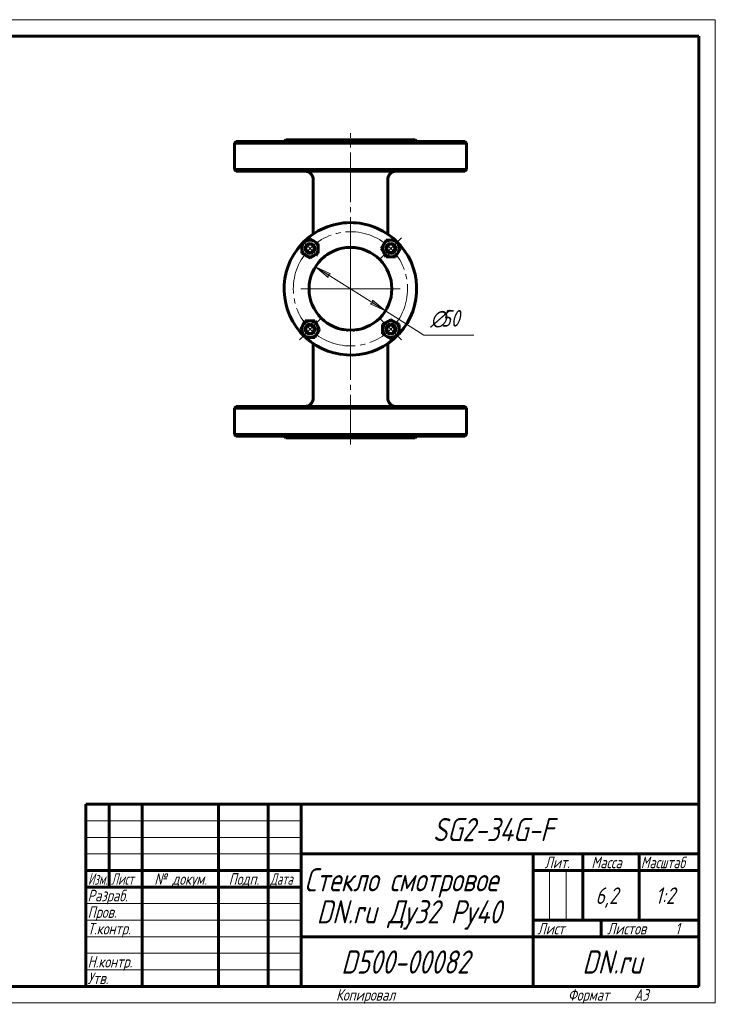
# Model space of a CAD drawing. Header units: millimetres. Extents: x 0 to 420, y 0 to 297.
# Tile 3 of 3: x 210 to 420, y 0 to 297. Entities that reach past the tile are written whole.
import ezdxf

# ---------------------------------------------------------------- set-up
doc = ezdxf.new("R2010")
doc.units = ezdxf.units.MM
for name, pattern in [('K5LT_AXLED', [19.5, 15, -1.5, 1.5, -1.5]), ('K5LT_BASIC', [0]), ('K5LT_THIN', [0])]:
    doc.linetypes.add(name, pattern=pattern)
doc.layers.add('Системный слой', color=7, linetype='Continuous')
doc.layers.add('Системный слой (1)', color=251, linetype='Continuous', true_color=0x6c6c6c)
doc.styles.add('KDIMTEXTSTYLE', font='GOST_AU.SHX', dxfattribs={"width": 0.96, "oblique": 15, "height": 5})
doc.styles.add('KTEXTSTYLE', font='GOST_AU.SHX', dxfattribs={"width": 0.96, "height": 5})
doc.dimstyles.new('KDIMSTYLE (0.50)', dxfattribs={"dimtxt": 5, "dimasz": 1, "dimexe": 2, "dimexo": 0, "dimgap": 1, "dimtad": 1, "dimlfac": 2, "dimtxsty": 'KDIMTEXTSTYLE', "dimsah": 1, "dimcen": 0, "dimdle": 1, "dimadec": 0, "dimazin": 0, "dimtfac": 0.667, "dimtmove": 0, "dimatfit": 3, "dimfxl": 1, "dimtvp": 1, "dimtolj": 1, "dimtzin": 0, "dimarcsym": 0})

# ---------------------------------------------------------------- blocks, each defined once
blk = doc.blocks.new('U48')
at = {"layer": 'Системный слой (1)', "linetype": 'K5LT_BASIC', "lineweight": 60}
for p, q in [((307.46, 203.43), (307.16, 203.5)), ((307.77, 203.38), (307.46, 203.43)), ((308.08, 203.33), (307.77, 203.38))]:
    blk.add_line(p, q, dxfattribs=at)
blk = doc.blocks.new('U49')
at = {"layer": 'Системный слой (1)', "linetype": 'K5LT_BASIC', "lineweight": 60}
for p, q in [((301.79, 225.26), (301.91, 225.36)), ((301.91, 225.36), (302.05, 225.48)), ((302.05, 225.48), (302.22, 225.61))]:
    blk.add_line(p, q, dxfattribs=at)
blk = doc.blocks.new('U50')
at = {"layer": 'Системный слой (1)', "linetype": 'K5LT_BASIC', "lineweight": 60}
for p, q in [((307.51, 227.98), (308.02, 228.07)), ((308.02, 228.07), (308.54, 228.14)), ((308.54, 228.14), (309.06, 228.18)), ((309.43, 228.2), (310.49, 228.19)), ((310.49, 228.19), (311.53, 228.09)), ((311.53, 228.09), (312.53, 227.91))]:
    blk.add_line(p, q, dxfattribs=at)
blk = doc.blocks.new('U51')
at = {"layer": 'Системный слой (1)', "linetype": 'K5LT_BASIC', "lineweight": 60}
for start, end in [(90, 136.6424), (47.297, 90), (137.297, 226.6424), (317.297, 46.6424), (227.297, 316.6424)]:
    blk.add_arc((309.85, 215.7), 20, start, end, dxfattribs=at)
blk = doc.blocks.new('U52')
at = {"layer": 'Системный слой (1)', "linetype": 'K5LT_BASIC', "lineweight": 60}
for p, q in [((303.75, 204.79), (303.47, 204.96)), ((304.06, 204.63), (303.75, 204.79)), ((304.38, 204.46), (304.06, 204.63))]:
    blk.add_line(p, q, dxfattribs=at)
blk = doc.blocks.new('U53')
at = {"layer": 'Системный слой (1)', "linetype": 'K5LT_BASIC', "lineweight": 60}
for p, q in [((307.46, 203.43), (307.16, 203.5)), ((307.77, 203.38), (307.46, 203.43)), ((308.08, 203.33), (307.77, 203.38))]:
    blk.add_line(p, q, dxfattribs=at)
blk = doc.blocks.new('U54')
at = {"layer": 'Системный слой (1)', "linetype": 'K5LT_BASIC', "lineweight": 60}
for p, q in [((301.79, 225.26), (301.91, 225.36)), ((301.91, 225.36), (302.05, 225.48)), ((302.05, 225.48), (302.22, 225.61))]:
    blk.add_line(p, q, dxfattribs=at)
blk = doc.blocks.new('U55')
at = {"layer": 'Системный слой (1)', "linetype": 'K5LT_BASIC', "lineweight": 60}
for p, q in [((307.51, 227.98), (308.02, 228.07)), ((308.02, 228.07), (308.54, 228.14)), ((308.54, 228.14), (309.06, 228.18)), ((309.43, 228.2), (310.49, 228.19)), ((310.49, 228.19), (311.53, 228.09)), ((311.53, 228.09), (312.53, 227.91))]:
    blk.add_line(p, q, dxfattribs=at)
blk = doc.blocks.new('U56')
at = {"layer": 'Системный слой (1)', "linetype": 'K5LT_BASIC', "lineweight": 60}
for p, q in [((303.75, 204.79), (303.47, 204.96)), ((304.06, 204.63), (303.75, 204.79)), ((304.38, 204.46), (304.06, 204.63))]:
    blk.add_line(p, q, dxfattribs=at)
blk = doc.blocks.new('U57')
at = {"layer": 'Системный слой (1)', "linetype": 'K5LT_BASIC', "lineweight": 60}
for p, q in [((308.85, 203.24), (308.72, 203.25)), ((308.97, 203.23), (308.85, 203.24)), ((309.1, 203.23), (308.97, 203.23)), ((310.79, 203.24), (310.64, 203.23)), ((310.93, 203.25), (310.79, 203.24)), ((311.08, 203.26), (310.93, 203.25))]:
    blk.add_line(p, q, dxfattribs=at)
blk = doc.blocks.new('U58')
at = {"layer": 'Системный слой (1)', "linetype": 'K5LT_BASIC', "lineweight": 60}
for p, q in [((308.85, 203.24), (308.72, 203.25)), ((308.97, 203.23), (308.85, 203.24)), ((309.1, 203.23), (308.97, 203.23)), ((310.79, 203.24), (310.64, 203.23)), ((310.93, 203.25), (310.79, 203.24)), ((311.08, 203.26), (310.93, 203.25))]:
    blk.add_line(p, q, dxfattribs=at)
blk = doc.blocks.new('U59')
at = {"layer": 'Системный слой (1)', "linetype": 'K5LT_BASIC', "lineweight": 60}
for p, q in [((311.83, 203.36), (311.64, 203.33)), ((312.02, 203.39), (311.83, 203.36)), ((312.2, 203.43), (312.02, 203.39))]:
    blk.add_line(p, q, dxfattribs=at)
blk = doc.blocks.new('U60')
at = {"layer": 'Системный слой (1)', "linetype": 'K5LT_BASIC', "lineweight": 60}
for p, q in [((311.83, 203.36), (311.64, 203.33)), ((312.02, 203.39), (311.83, 203.36)), ((312.2, 203.43), (312.02, 203.39))]:
    blk.add_line(p, q, dxfattribs=at)
blk = doc.blocks.new('U61')
at = {"layer": 'Системный слой (1)', "linetype": 'K5LT_AXLED', "lineweight": 18}
for q in [(309.85, 230.7), (294.85, 215.7), (324.85, 215.7), (309.85, 200.7)]:
    blk.add_line((309.85, 215.7), q, dxfattribs=at)
blk = doc.blocks.new('D6')
at = {"layer": 'Системный слой (1)'}
for points in [[(303.86, 220.27), (299.28, 222.39), (303.16, 219.16), (303.09, 219.98)], [(320.41, 209.02), (316.54, 212.25), (316.61, 211.43), (315.84, 211.14)]]:
    blk.add_hatch(color=256, dxfattribs=at).paths.add_polyline_path(points)
at = {"layer": 'Системный слой (1)', "linetype": 'K5LT_THIN', "lineweight": 18}
for p, q in [((299.28, 222.39), (303.86, 220.27)), ((303.16, 219.16), (299.28, 222.39)), ((299.28, 222.39), (320.41, 209.02)), ((303.86, 220.27), (303.09, 219.98)), ((303.09, 219.98), (303.16, 219.16)), ((315.84, 211.14), (316.61, 211.43)), ((316.61, 211.43), (316.54, 212.25)), ((316.54, 212.25), (320.41, 209.02)), ((320.41, 209.02), (315.84, 211.14)), ((320.41, 209.02), (331.99, 201.7))]:
    blk.add_line(p, q, dxfattribs=at)
blk.add_wipeout([(333.99, 202.7), (333.99, 210.08), (344.63, 210.08), (344.63, 202.7)]).dxf.layer = 'Системный слой (1)'
blk.add_line((331.99, 201.7), (347.07, 201.7), dxfattribs=at)
at = {"layer": 'Системный слой (1)', "char_height": 5, "attachment_point": 1, "style": 'KTEXTSTYLE'}
for s, insert in [('\\H5.0;\\W1.000;\\Q15;\\Q15;\\W0.960;∅', (333.99, 209.29)), ('\\H5.0;\\W1.000;\\Q15;\\Q15;\\W0.960;50', (337.3, 209.29))]:
    blk.add_mtext(s, dxfattribs=dict(at, insert=insert))
blk = doc.blocks.new('KDIMARROW_01')
at = {"layer": 'Системный слой'}
blk.add_hatch(color=0, dxfattribs=at).paths.add_polyline_path([(-5, -0.66), (0, 0), (-5, 0.66), (-4.5, 0)])
at = {"layer": 'Системный слой', "color": 0, "linetype": 'K5LT_THIN', "lineweight": 18}
for p, q in [((-4.5, 0), (-5, 0.66)), ((-5, 0.66), (0, 0)), ((0, 0), (-5, -0.66)), ((-5, -0.66), (-4.5, 0))]:
    blk.add_line(p, q, dxfattribs=at)
at = {"layer": 'Системный слой (1)', "color": 0, "linetype": 'K5LT_THIN', "lineweight": 18}
blk.add_line((309.85, 215.7), (309.35, 215.7), dxfattribs=at)
blk = doc.blocks.new('U62')
at = {"layer": 'Системный слой (1)', "linetype": 'K5LT_AXLED', "lineweight": 18}
for p, q in [((297.65, 227.9), (295.35, 230.2)), ((322.05, 227.9), (325.23, 231.08)), ((299.95, 225.6), (297.65, 227.9)), ((318.86, 224.72), (322.05, 227.9)), ((300.83, 206.69), (297.65, 203.51)), ((318.86, 206.69), (322.05, 203.51)), ((297.65, 203.51), (294.47, 200.32)), ((322.05, 203.51), (325.23, 200.32))]:
    blk.add_line(p, q, dxfattribs=at)
for start, end in [(45, 135), (135, 225), (315, 45), (225, 315)]:
    blk.add_arc((309.85, 215.7), 17.25, start, end, dxfattribs=at)
blk = doc.blocks.new('U63')
at = {"linetype": 'K5LT_THIN', "lineweight": 18}
for p, q in [((0, 297), (420, 297)), ((420, 297), (420, 0)), ((230, 55), (295, 55)), ((230, 50), (295, 50)), ((230, 45), (295, 45)), ((369.96, 25), (369.96, 40)), ((374.98, 25), (374.98, 40)), ((230, 30), (295, 30)), ((230, 25), (295, 25)), ((230, 20), (295, 20)), ((230, 15), (295, 15)), ((230, 10), (295, 10)), ((420, 0), (0, 0))]:
    blk.add_line(p, q, dxfattribs=at)
at = {"linetype": 'K5LT_BASIC', "lineweight": 60}
for p, q in [((20, 292), (415, 292)), ((415, 292), (415, 5)), ((230, 60), (415, 60)), ((230, 5), (230, 60)), ((237, 35), (237, 60)), ((247, 5), (247, 60)), ((270, 5), (270, 60)), ((285, 5), (285, 60)), ((295, 5), (295, 60)), ((295, 45), (415, 45)), ((365, 5), (365, 45)), ((380, 25), (380, 45)), ((397, 25), (397, 45)), ((230, 40), (295, 40)), ((365, 40), (380, 40)), ((380, 40), (415, 40)), ((230, 35), (295, 35)), ((365, 25), (415, 25)), ((385.57, 20), (385.57, 25)), ((295, 20), (365, 20)), ((365, 20), (415, 20)), ((415, 5), (20, 5))]:
    blk.add_line(p, q, dxfattribs=at)
at = {"attachment_point": 1, "style": 'KTEXTSTYLE'}
for s, insert, char_height in [('\\H5.0;\\W1.000;\\Q15;\\Q15;\\W0.960;\\H7.00;SG2-34G-F', (334.74, 55.86), 7), ('\\H5.0;\\W1.000;\\Q15;\\Q15;\\W0.960;\\H3.50;Лит.', (368.47, 44.18), 3.5), ('\\H5.0;\\W1.000;\\Q15;\\Q15;\\W0.960;\\H3.50;Масса', (382.58, 44.18), 3.5), ('\\H5.0;\\W1.000;\\Q15;\\Q15;\\W0.926;\\H3.50;Масштаб', (397.52, 44.18), 3.5), ('\\H5.0;\\W1.000;\\Q15;\\Q15;\\W0.786;\\H3.50;Изм.', (230.62, 39.18), 3.5), ('\\H5.0;\\W1.000;\\Q15;\\Q15;\\W0.800;\\H3.50;Лист', (237.61, 39.18), 3.5), ('\\H5.0;\\W1.000;\\Q15;\\Q15;\\W0.960;\\H3.50;№ докум.', (250.63, 39.18), 3.5), ('\\H5.0;\\W1.000;\\Q15;\\Q15;\\W0.960;\\H3.50;Подп.', (273.1, 39.18), 3.5), ('\\H5.0;\\W1.000;\\Q15;\\Q15;\\W0.800;\\H3.50;Дата', (285.61, 39.18), 3.5), ('\\H5.0;\\W1.000;\\Q15;\\Q15;\\W0.960;\\H7.00;Стекло смотровое', (295.94, 40.69), 7), ('\\H5.0;\\W1.000;\\Q15;\\Q15;\\W0.960;\\H3.50;Разраб.', (230.5, 34.18), 3.5), ('\\H5.0;\\W1.000;\\Q15;\\Q15;\\W0.960;6,2', (383.82, 34.9), 5), ('\\H5.0;\\W1.000;\\Q15;\\Q15;\\W0.960;1:2', (401.92, 34.9), 5), ('\\H5.0;\\W1.000;\\Q15;\\Q15;\\W0.960;\\H7.00;DN.ru Ду32 Ру40', (299.65, 31.02), 7), ('\\H5.0;\\W1.000;\\Q15;\\Q15;\\W0.960;\\H3.50;Пров.', (230.5, 29.18), 3.5), ('\\H5.0;\\W1.000;\\Q15;\\Q15;\\W0.960;\\H3.50;Т.контр.', (230.5, 24.18), 3.5), ('\\H5.0;\\W1.000;\\Q15;\\Q15;\\W0.960;\\H3.50;Лист', (366.32, 24.18), 3.5), ('\\H5.0;\\W1.000;\\Q15;\\Q15;\\W0.960;\\H3.50;Листов', (387.36, 24.18), 3.5), ('\\H5.0;\\W1.000;\\Q15;\\Q15;\\W0.960;\\H3.50;1', (407.91, 24.18), 3.5), ('\\H5.0;\\W1.000;\\Q15;\\Q15;\\W0.960;\\H7.00;D500-00082', (307.06, 15.86), 7), ('\\H5.0;\\W1.000;\\Q15;\\Q15;\\W0.960;\\H7.00;DN.ru', (379.84, 15.86), 7), ('\\H5.0;\\W1.000;\\Q15;\\Q15;\\W0.960;\\H3.50;Н.контр.', (230.5, 14.18), 3.5), ('\\H5.0;\\W1.000;\\Q15;\\Q15;\\W0.960;\\H3.50;Утв.', (230.5, 9.18), 3.5), ('\\H5.0;\\W1.000;\\Q15;\\Q15;\\W0.960;\\H3.50;Копировал', (305.5, 4.18), 3.5), ('\\H5.0;\\W1.000;\\Q15;\\Q15;\\W0.960;\\H3.50;Формат', (375.5, 4.18), 3.5), ('\\H5.0;\\W1.000;\\Q15;\\Q15;\\W0.960;\\H3.50;A3', (395.5, 4.18), 3.5)]:
    blk.add_mtext(s, dxfattribs=dict(at, insert=insert, char_height=char_height))

msp = doc.modelspace()

# ---------------------------------------------------------------- linework, layer by layer
at = {"layer": 'Системный слой (1)', "linetype": 'K5LT_AXLED', "lineweight": 18}
for p, q in [((309.8493, 222.3643), (309.8493, 262.7041)), ((309.8493, 168.7041), (309.8493, 209.0438))]:
    msp.add_line(p, q, dxfattribs=at)
at = {"layer": 'Системный слой (1)', "linetype": 'K5LT_BASIC', "lineweight": 60}
for p, q in [((275.3493, 260.2041), (274.8493, 259.7041)), ((274.8493, 259.7041), (309.8493, 259.7041)), ((274.8493, 251.7041), (274.8493, 259.7041)), ((344.3493, 260.2041), (275.3493, 260.2041)), ((290.3493, 260.7041), (289.8493, 260.2041)), ((290.3493, 260.7041), (329.3493, 260.7041)), ((309.8493, 259.7041), (344.8493, 259.7041)), ((329.3493, 260.7041), (329.8493, 260.2041)), ((344.3493, 260.2041), (344.8493, 259.7041)), ((344.8493, 251.7041), (344.8493, 259.7041)), ((275.3493, 251.2041), (274.8493, 251.7041)), ((309.8493, 251.7041), (274.8493, 251.7041)), ((275.3493, 251.2041), (344.3493, 251.2041)), ((344.8493, 251.7041), (309.8493, 251.7041)), ((344.3493, 251.2041), (344.8493, 251.7041)), ((298.5993, 232.24), (298.5993, 248.7041)), ((321.0993, 232.24), (321.0993, 248.7041)), ((295.1517, 229.345), (296.4017, 230.0667)), ((295.1517, 227.9017), (295.1517, 229.345)), ((296.4017, 230.0667), (297.6517, 230.7884)), ((297.6517, 230.7884), (298.9017, 230.0667)), ((298.9017, 230.0667), (300.1517, 229.345)), ((300.1517, 229.345), (300.1517, 227.9017)), ((319.1601, 227.9017), (319.8818, 229.1517)), ((319.8818, 229.1517), (320.6035, 230.4017)), ((320.6035, 230.4017), (322.0469, 230.4017)), ((322.0469, 230.4017), (323.4902, 230.4017)), ((323.4902, 230.4017), (324.2119, 229.1517)), ((324.2119, 229.1517), (324.9336, 227.9017)), ((295.1517, 226.4583), (295.1517, 227.9017)), ((296.4017, 225.7366), (295.1517, 226.4583)), ((300.1517, 226.4583), (298.9017, 225.7366)), ((300.1517, 227.9017), (300.1517, 226.4583)), ((319.8818, 226.6517), (319.1601, 227.9017)), ((320.6035, 225.4017), (319.8818, 226.6517)), ((324.2119, 226.6517), (323.4902, 225.4017)), ((324.9336, 227.9017), (324.2119, 226.6517)), ((297.6517, 225.0149), (296.4017, 225.7366)), ((298.9017, 225.7366), (297.6517, 225.0149)), ((322.0469, 225.4017), (320.6035, 225.4017)), ((323.4902, 225.4017), (322.0469, 225.4017)), ((295.4866, 204.7565), (296.2083, 206.0065)), ((296.2083, 206.0065), (297.6517, 206.0065)), ((297.6517, 206.0065), (299.0951, 206.0065)), ((299.0951, 206.0065), (299.8167, 204.7565)), ((319.5469, 204.9499), (320.7969, 205.6715)), ((320.7969, 205.6715), (322.0469, 206.3932)), ((322.0469, 206.3932), (323.2969, 205.6715)), ((323.2969, 205.6715), (324.5469, 204.9499)), ((294.7649, 203.5065), (295.4866, 204.7565)), ((295.4866, 202.2565), (294.7649, 203.5065)), ((296.2083, 201.0065), (295.4866, 202.2565)), ((299.8167, 202.2565), (299.0951, 201.0065)), ((299.8167, 204.7565), (300.5384, 203.5065)), ((300.5384, 203.5065), (299.8167, 202.2565)), ((319.5469, 203.5065), (319.5469, 204.9499)), ((319.5469, 202.0631), (319.5469, 203.5065)), ((324.5469, 204.9499), (324.5469, 203.5065)), ((324.5469, 203.5065), (324.5469, 202.0631)), ((297.6517, 201.0065), (296.2083, 201.0065)), ((299.0951, 201.0065), (297.6517, 201.0065)), ((320.7969, 201.3414), (319.5469, 202.0631)), ((322.0469, 200.6197), (320.7969, 201.3414)), ((323.2969, 201.3414), (322.0469, 200.6197)), ((324.5469, 202.0631), (323.2969, 201.3414)), ((298.5993, 182.7041), (298.5993, 199.1681)), ((321.0993, 182.7041), (321.0993, 199.1681)), ((275.3493, 180.2041), (274.8493, 179.7041)), ((274.8493, 179.7041), (309.8493, 179.7041)), ((274.8493, 171.7041), (274.8493, 179.7041)), ((344.3493, 180.2041), (275.3493, 180.2041)), ((309.8493, 179.7041), (344.8493, 179.7041)), ((344.3493, 180.2041), (344.8493, 179.7041)), ((344.8493, 171.7041), (344.8493, 179.7041)), ((275.3493, 171.2041), (274.8493, 171.7041)), ((309.8493, 171.7041), (274.8493, 171.7041)), ((275.3493, 171.2041), (344.3493, 171.2041)), ((290.3493, 170.7041), (289.8493, 171.2041)), ((290.3493, 170.7041), (329.3493, 170.7041)), ((344.8493, 171.7041), (309.8493, 171.7041)), ((329.3493, 170.7041), (329.8493, 171.2041)), ((344.3493, 171.2041), (344.8493, 171.7041))]:
    msp.add_line(p, q, dxfattribs=at)
for centre in [(297.6517, 227.9017), (322.0469, 227.9017), (297.6517, 203.5065), (322.0469, 203.5065)]:
    msp.add_circle(centre, 1.25, dxfattribs=at)
for centre, radius, start, end in [((296.0993, 248.7041), 2.5, 0, 90), ((323.5993, 248.7041), 2.5, 90, 180), ((297.6517, 227.9017), 2.5, 120, 180), ((297.6517, 227.9017), 1.5, 90, 270), ((297.6517, 227.9017), 2.5, 60, 120), ((297.6517, 227.9017), 1.5, 270, 90), ((297.6517, 227.9017), 2.5, 0, 60), ((322.0469, 227.9017), 2.5, 150, 210), ((322.0469, 227.9017), 2.5, 90, 150), ((322.0469, 227.9017), 1.5, 90, 270), ((322.0469, 227.9017), 2.5, 30, 90), ((322.0469, 227.9017), 1.5, 270, 90), ((322.0469, 227.9017), 2.5, 330, 30), ((297.6517, 227.9017), 2.5, 180, 240), ((309.8493, 215.7041), 12.5, 0, 270), ((297.6517, 227.9017), 2.5, 300, 0), ((322.0469, 227.9017), 2.5, 210, 270), ((322.0469, 227.9017), 2.5, 270, 330), ((297.6517, 227.9017), 2.5, 240, 300), ((309.8493, 215.7041), 12.5, 270, 0), ((297.6517, 203.5065), 2.5, 90, 150), ((297.6517, 203.5065), 2.5, 30, 90), ((300.8493, 205.6418), 1, 47.483848, 48.189685), ((322.0469, 203.5065), 2.5, 120, 180), ((322.0469, 203.5065), 2.5, 60, 120), ((322.0469, 203.5065), 2.5, 0, 60), ((297.6517, 203.5065), 2.5, 150, 210), ((297.6517, 203.5065), 2.5, 210, 270), ((297.6517, 203.5065), 1.5, 90, 270), ((297.6517, 203.5065), 1.5, 270, 90), ((297.6517, 203.5065), 2.5, 270, 330), ((297.6517, 203.5065), 2.5, 330, 30), ((322.0469, 203.5065), 2.5, 180, 240), ((322.0469, 203.5065), 1.5, 90, 270), ((322.0469, 203.5065), 1.5, 270, 90), ((322.0469, 203.5065), 2.5, 300, 0), ((322.0469, 203.5065), 2.5, 240, 300), ((296.0993, 182.7041), 2.5, 270, 0), ((323.5993, 182.7041), 2.5, 180, 270)]:
    msp.add_arc(centre, radius, start, end, dxfattribs=at)
for points, knots in [([(301.6128, 206.3009), (301.6097, 206.3036), (301.6066, 206.3063), (301.5987, 206.3132), (301.594, 206.3173), (301.5824, 206.3276), (301.5758, 206.3334), (301.5608, 206.3467), (301.5532, 206.3535), (301.5453, 206.3606), (301.5437, 206.362), (301.5387, 206.3665), (301.5348, 206.37), (301.5276, 206.3765), (301.5269, 206.3772), (301.5243, 206.3796), (301.5237, 206.3801), (301.5241, 206.3798)], [0, 0, 0, 0, 0.68485532, 0.68485532, 1.82628084, 1.82628084, 3.65256169, 3.65256169, 6.40717342, 6.40717342, 7.07683827, 7.07683827, 9.16178515, 9.16178515, 12.36644847, 12.36644847, 13.77305865, 13.77305865, 13.77305865, 13.77305865]), ([(301.6128, 206.3009), (301.6097, 206.3036), (301.6066, 206.3063), (301.5987, 206.3132), (301.594, 206.3173), (301.5824, 206.3276), (301.5758, 206.3334), (301.5608, 206.3467), (301.5532, 206.3535), (301.5453, 206.3606), (301.5437, 206.362), (301.5387, 206.3665), (301.5348, 206.37), (301.5276, 206.3765), (301.5269, 206.3772), (301.5243, 206.3796), (301.5237, 206.3801), (301.5241, 206.3798)], [0, 0, 0, 0, 0.68485532, 0.68485532, 1.82628084, 1.82628084, 3.65256169, 3.65256169, 6.40717342, 6.40717342, 7.07683827, 7.07683827, 9.16178515, 9.16178515, 12.36644848, 12.36644848, 13.77305865, 13.77305865, 13.77305865, 13.77305865]), ([(317.9458, 206.1807), (317.9218, 206.1602), (317.8959, 206.1384), (317.841, 206.0924), (317.812, 206.0683), (317.7505, 206.0177), (317.7182, 205.9913), (317.6503, 205.9366), (317.6147, 205.9082), (317.5722, 205.8748), (317.567, 205.8706), (317.5566, 205.8625), (317.5514, 205.8584), (317.542, 205.851), (317.5377, 205.8477), (317.5298, 205.8416), (317.5263, 205.8388), (317.5197, 205.8337), (317.5167, 205.8314), (317.5113, 205.8271), (317.5088, 205.8252), (317.5043, 205.8217), (317.5022, 205.8201), (317.4985, 205.8172), (317.4968, 205.8159), (317.4937, 205.8135), (317.4923, 205.8124), (317.4897, 205.8104), (317.4885, 205.8095), (317.4864, 205.8078), (317.4854, 205.8071), (317.4836, 205.8057), (317.4828, 205.8051), (317.4812, 205.8039), (317.4804, 205.8033), (317.4792, 205.8023), (317.4788, 205.802), (317.4779, 205.8013), (317.4773, 205.8009), (317.4758, 205.7997), (317.4747, 205.7989), (317.4717, 205.7965), (317.4696, 205.795), (317.4655, 205.7918), (317.4633, 205.7901), (317.4611, 205.7884)], [0, 0, 0, 0, 4.08468644, 4.08468644, 8.16937289, 8.16937289, 12.25405933, 12.25405933, 16.33874578, 16.33874578, 16.91371348, 16.91371348, 17.46818418, 17.46818418, 17.92630009, 17.92630009, 18.30480554, 18.30480554, 18.61753509, 18.61753509, 18.87591913, 18.87591913, 19.08940172, 19.08940172, 19.26578573, 19.26578573, 19.41151809, 19.41151809, 19.53192538, 19.53192538, 19.63140853, 19.63140853, 19.71360371, 19.71360371, 19.79579888, 19.79579888, 19.8381417, 19.8381417, 19.89293825, 19.89293825, 19.99754986, 19.99754986, 20.20428233, 20.20428233, 20.42343222, 20.42343222, 20.42343222, 20.42343222]), ([(317.9458, 206.1807), (317.9218, 206.1602), (317.8959, 206.1384), (317.841, 206.0924), (317.812, 206.0683), (317.7505, 206.0177), (317.7182, 205.9913), (317.6503, 205.9366), (317.6147, 205.9082), (317.5722, 205.8748), (317.567, 205.8706), (317.5566, 205.8625), (317.5514, 205.8584), (317.542, 205.851), (317.5377, 205.8477), (317.5298, 205.8416), (317.5263, 205.8388), (317.5197, 205.8337), (317.5167, 205.8314), (317.5113, 205.8271), (317.5088, 205.8252), (317.5043, 205.8217), (317.5022, 205.8201), (317.4985, 205.8172), (317.4968, 205.8159), (317.4937, 205.8135), (317.4923, 205.8124), (317.4897, 205.8104), (317.4885, 205.8095), (317.4864, 205.8078), (317.4854, 205.8071), (317.4836, 205.8057), (317.4828, 205.8051), (317.4812, 205.8039), (317.4804, 205.8033), (317.4792, 205.8023), (317.4788, 205.802), (317.4779, 205.8013), (317.4773, 205.8009), (317.4758, 205.7997), (317.4747, 205.7989), (317.4717, 205.7965), (317.4696, 205.795), (317.4655, 205.7918), (317.4633, 205.7901), (317.4611, 205.7884)], [0, 0, 0, 0, 4.08468644, 4.08468644, 8.16937289, 8.16937289, 12.25405933, 12.25405933, 16.33874578, 16.33874578, 16.91371348, 16.91371348, 17.46818418, 17.46818418, 17.92630009, 17.92630009, 18.30480555, 18.30480555, 18.61753509, 18.61753509, 18.87591913, 18.87591913, 19.08940172, 19.08940172, 19.26578573, 19.26578573, 19.41151809, 19.41151809, 19.53192538, 19.53192538, 19.63140853, 19.63140853, 19.71360371, 19.71360371, 19.79579888, 19.79579888, 19.8381417, 19.8381417, 19.89293825, 19.89293825, 19.99754986, 19.99754986, 20.20428233, 20.20428233, 20.42343222, 20.42343222, 20.42343222, 20.42343222])]:
    msp.add_open_spline(points, degree=3, knots=knots, dxfattribs=at)

# ---------------------------------------------------------------- block references
at = {"layer": 'Системный слой (1)'}
for name in ['U51', 'U61', 'U50', 'U55', 'U49', 'U54', 'U52', 'U56', 'U48', 'U53', 'U57', 'U58', 'U59', 'U60']:
    msp.add_blockref(name, (0, 0), dxfattribs=at)

# ---------------------------------------------------------------- next in the draw order: dimensions: what is measured, and where the dimension line sits
dim = msp.add_diameter_dim_2p(p1=(288.7201, 229.0666), p2=(330.9785, 202.3415), dimstyle='KDIMSTYLE (0.50)', override={"dimtih": 1, "dimtoh": 1, "dimpost": '\\H5.0;\\W0.960;\\Q15;<>', "dimblk1": 'KDIMARROW_01', "dimblk2": 'KDIMARROW_01', "dimtol": 1, "dimtp": 0, "dimtm": 0, "dimtdec": 5, "dimtmove": 1, "dimatfit": 2, "dimtolj": 1}, dxfattribs=at)
dim.commit()
dim.dimension.update_dxf_attribs({"geometry": 'D6', "text_midpoint": (333.9893, 201.7023), "dimtype": 163})

# ---------------------------------------------------------------- next in the draw order: block references
msp.add_blockref('U63', (0, 0))
msp.add_blockref('U62', (0, 0), dxfattribs=at)

doc.saveas('drawing.dxf')
